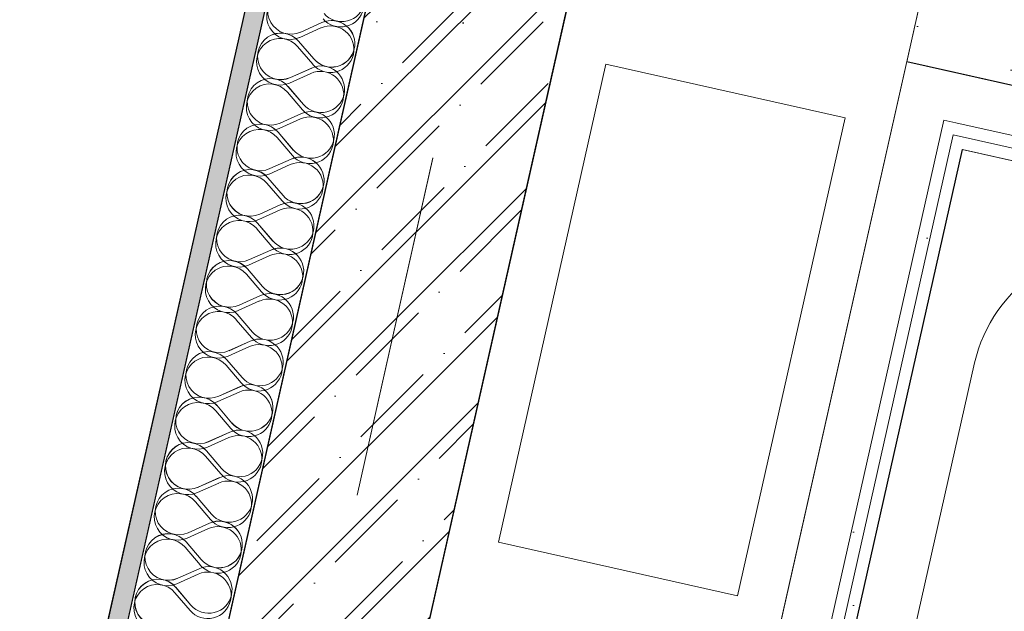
# Model space of a CAD drawing. Header units: millimetres. Extents: x -7145531 to -6681560, y 6117368 to 6219355.
# Tile 42 of 144: x -6935516 to -6934512, y 6137197 to 6137801. Entities that reach past the tile are written whole.
import ezdxf
from ezdxf.enums import TextEntityAlignment as Align

# ---------------------------------------------------------------- set-up
doc = ezdxf.new("R2010")
doc.units = ezdxf.units.MM
doc.header["$MEASUREMENT"] = 0
doc.linetypes.add('Штрихпунктирная', pattern=[670.277762, 352.777767, -176.388884, 0, -141.111112])
for name, color, linetype in [('S - квартира_помещение.АР', 7, 'Continuous'), ('S - МОП.АР', 7, 'Continuous'), ('АР-Мебель_Сантехника.АР', 7, 'Continuous'), ('АР-Стены_внешние_.АР', 7, 'Continuous'), ('АР-Стены_Перегородки_100_.АР', 7, 'Continuous'), ('АР-Стены_Перегородки_межквартирные_200.АР', 7, 'Continuous'), ('АР-Стены_Перегородки_шахты_.АР', 7, 'Continuous'), ('АР-Чертеж-Оси_Осевые размеры.АР', 7, 'Continuous')]:
    doc.layers.add(name, color=color, linetype=linetype)
for name, color, linetype, lineweight in [('АР-Мебель_Сантехника.АР_Ном._пера__101', 252, 'Continuous', 0), ('АР-Стены_внешние_.АР_Ном._пера__1', 7, 'Continuous', 0), ('АР-Стены_Перегородки_100_.АР_Ном._пера__1', 7, 'Continuous', 15), ('АР-Стены_Перегородки_межквартирные_200.АР_Ном._пера__1', 7, 'Continuous', 15), ('АР-Стены_Перегородки_шахты_.АР_Ном._пера__1', 7, 'Continuous', 15), ('АР-Чертеж-Оси_Осевые размеры.АР_Ном._пера__120', 7, 'Continuous', 0), ('ИОС-Шахты и отверстия.АР_Ном._пера__1', 7, 'Continuous', 0)]:
    doc.layers.add(name, color=color, linetype=linetype, lineweight=lineweight)
doc.styles.add('РЎР“Р•РќР•Р\xa0Р\x98Р\xa0_РЎРўР\x98Р›Р¬_3', font='GOTHIC.TTF')
pattern_1 = [(0, (-6566190.34, 6562677.795), (0, 75), [0, -75])]
pattern_2 = [(45, (-6338440.43, 6562625.56), (-111.369318, 111.369318), [0, -105, 0, -157.5]), (110, (-6338090.43, 6562625.56), (148.001588, 53.868173), [0, -77, 0, -133])]

# ---------------------------------------------------------------- blocks, each defined once
blk = doc.blocks.new('Ванна 23[41]_8', base_point=(-7161572.4, 6137906.4))
at = {"layer": 'АР-Мебель_Сантехника.АР_Ном._пера__101', "color": 252, "linetype": 'Continuous', "lineweight": 0, "flags": 128}
blk.add_lwpolyline([(-7162304.2, 6138070.8), (-7162698.6, 6136314.5), (-7161966.9, 6136150.2), (-7161572.4, 6137906.4)], close=True, dxfattribs=at)
blk.add_lwpolyline([(-7161677, 6137714.7, 0.414214), (-7161790.5, 6137893.9), (-7162112.4, 6137966.2, 0.414214), (-7162291.7, 6137852.7), (-7162557.9, 6136667.3, 1), (-7161943.2, 6136529.2)], format="xyb", close=True, dxfattribs=at)
blk = doc.blocks.new('Стена_87_8', base_point=(-7160176.3, 6137710.8))
at = {"layer": 'АР-Стены_Перегородки_100_.АР', "linetype": 'Continuous', "lineweight": 0, "true_color": 0x000000}
h = blk.add_hatch(dxfattribs=at)
h.set_pattern_fill('БУТ__50__0008', color=18, style=0, pattern_type=2)
h.set_pattern_definition([(45, (-6566190.34, 6562677.8), (-169.70563, 169.70563), []), (90, (-6566360.05, 6562847.5), (-216, 0), [0, -144, 0, -216]), (155, (-6566190.34, 6563017.2), (91.285545, 195.76248), [0, -105.6, 0, -182.4])])
h.paths.add_polyline_path([(-7160216.3, 6137760.7), (-7162343.5, 6138238.5), (-7162361, 6138160.4), (-7160233.9, 6137682.7)])
at = {"layer": 'АР-Стены_Перегородки_100_.АР_Ном._пера__1', "color": 7, "linetype": 'Continuous', "lineweight": 15, "flags": 128}
for points in [[(-7162361, 6138160.4), (-7162343.5, 6138238.5)], [(-7162361, 6138160.4), (-7160233.9, 6137682.7)]]:
    blk.add_lwpolyline(points, dxfattribs=at)
blk = doc.blocks.new('Стена_92_8', base_point=(-7162336.6, 6138154.9))
at = {"layer": 'АР-Стены_Перегородки_шахты_.АР', "linetype": 'Continuous', "lineweight": 0, "true_color": 0x000000}
h = blk.add_hatch(dxfattribs=at)
h.set_pattern_fill('ШТУКАТУРКА__ГИПС_03_0008', color=18, style=0, pattern_type=2)
h.set_pattern_definition(pattern_1)
h.paths.add_polyline_path([(-7162325.9, 6138088.5), (-7162313.7, 6138085.7), (-7162323.2, 6138100.7)])
h = blk.add_hatch(dxfattribs=at)
h.set_pattern_fill('ШТУКАТУРКА__ГИПС_03_0008', color=18, style=0, pattern_type=2)
h.set_pattern_definition(pattern_1)
h.paths.add_polyline_path([(-7162323.2, 6138100.7), (-7162313.7, 6138085.7), (-7162311, 6138097.9)])
h = blk.add_hatch(dxfattribs=at)
h.set_pattern_fill('ШТУКАТУРКА__ГИПС_03_0008', color=18, style=0, pattern_type=2)
h.set_pattern_definition(pattern_1)
h.paths.add_polyline_path([(-7162325.9, 6138088.5), (-7162723.8, 6136316.8), (-7162711.3, 6136315.7), (-7162313.7, 6138085.7)])
h = blk.add_hatch(dxfattribs=at)
h.set_pattern_fill('ШТУКАТУРКА__ГИПС_03_0008', color=18, style=0, pattern_type=2)
h.set_pattern_definition(pattern_1)
h.paths.add_polyline_path([(-7162316.5, 6138073.5), (-7162304.3, 6138070.8), (-7162313.7, 6138085.7)])
h = blk.add_hatch(dxfattribs=at)
h.set_pattern_fill('ШТУКАТУРКА__ГИПС_03_0008', color=18, style=0, pattern_type=2)
h.set_pattern_definition(pattern_1)
h.paths.add_polyline_path([(-7162313.7, 6138085.7), (-7162304.3, 6138070.8), (-7162301.5, 6138083)])
h = blk.add_hatch(dxfattribs=at)
h.set_pattern_fill('ШТУКАТУРКА__ГИПС_03_0008', color=18, style=0, pattern_type=2)
h.set_pattern_definition(pattern_1)
h.paths.add_polyline_path([(-7162316.5, 6138073.5), (-7162711.3, 6136315.7), (-7162698.7, 6136314.5), (-7162304.3, 6138070.8)])
at = {"layer": 'АР-Стены_Перегородки_шахты_.АР_Ном._пера__1', "color": 7, "linetype": 'Continuous', "lineweight": 0}
for p, q in [((-7162723.8, 6136316.8), (-7162323.2, 6138100.7)), ((-7162311, 6138097.9), (-7162323.2, 6138100.7)), ((-7162711.3, 6136315.7), (-7162313.7, 6138085.7))]:
    blk.add_line(p, q, dxfattribs=at)
at = {"layer": 'АР-Стены_Перегородки_шахты_.АР_Ном._пера__1', "color": 7, "linetype": 'Continuous', "lineweight": 0, "flags": 128}
for points in [[(-7162361, 6138160.4), (-7162774.1, 6136321.2)], [(-7162361, 6138160.4), (-7162312.2, 6138149.5)], [(-7162698.7, 6136314.5), (-7162304.3, 6138070.8)]]:
    blk.add_lwpolyline(points, dxfattribs=at)
blk = doc.blocks.new('Стена_133_8', base_point=(-7162336.6, 6138154.9))
at = {"layer": 'АР-Стены_Перегородки_шахты_.АР', "linetype": 'Continuous', "lineweight": 0, "true_color": 0x000000}
h = blk.add_hatch(dxfattribs=at)
h.set_pattern_fill('ШТУКАТУРКА__ГИПС_03_0008', color=18, style=0, pattern_type=2)
h.set_pattern_definition(pattern_1)
h.paths.add_polyline_path([(-7162313.7, 6138085.7), (-7160247.6, 6137621.7), (-7160244.8, 6137633.9), (-7162311, 6138097.9)])
h = blk.add_hatch(dxfattribs=at)
h.set_pattern_fill('ШТУКАТУРКА__ГИПС_03_0008', color=18, style=0, pattern_type=2)
h.set_pattern_definition(pattern_1)
h.paths.add_polyline_path([(-7162304.3, 6138070.8), (-7160250.3, 6137609.5), (-7160247.6, 6137621.7), (-7162301.5, 6138083)])
at = {"layer": 'АР-Стены_Перегородки_шахты_.АР_Ном._пера__1', "color": 7, "linetype": 'Continuous', "lineweight": 0}
for p, q in [((-7162311, 6138097.9), (-7162323.2, 6138100.7)), ((-7162311, 6138097.9), (-7160244.8, 6137633.9)), ((-7162313.7, 6138085.7), (-7160247.6, 6137621.7))]:
    blk.add_line(p, q, dxfattribs=at)
at = {"layer": 'АР-Стены_Перегородки_шахты_.АР_Ном._пера__1', "color": 7, "linetype": 'Continuous', "lineweight": 0, "flags": 128}
for points in [[(-7160233.9, 6137682.7), (-7162312.2, 6138149.5)], [(-7162304.3, 6138070.8), (-7160250.3, 6137609.5)]]:
    blk.add_lwpolyline(points, dxfattribs=at)
blk = doc.blocks.new('*X424', base_point=(-6566190.3, 6562677.8))
at = {"layer": 'АР-Стены_внешние_.АР_Ном._пера__1', "color": 7, "linetype": 'Continuous', "lineweight": 0}
for p, q in [((-7162979.1, 6138190.5), (-7162957.4, 6138200.3)), ((-7162981.2, 6138181.2), (-7162965.8, 6138163.1)), ((-7162989.6, 6138144.1), (-7162967.9, 6138153.8)), ((-7162991.7, 6138134.8), (-7162976.2, 6138116.6)), ((-7163000, 6138097.6), (-7162978.3, 6138107.4)), ((-7163002.1, 6138088.3), (-7162986.6, 6138070.2)), ((-7163010.4, 6138051.1), (-7162988.7, 6138060.9)), ((-7163012.5, 6138041.8), (-7162997.1, 6138023.7)), ((-7163020.9, 6138004.7), (-7162999.2, 6138014.4)), ((-7163023, 6137995.4), (-7163007.5, 6137977.3)), ((-7163031.3, 6137958.2), (-7163009.6, 6137968)), ((-7163033.4, 6137948.9), (-7163017.9, 6137930.8)), ((-7163041.7, 6137911.7), (-7163020, 6137921.5)), ((-7163043.8, 6137902.5), (-7163028.4, 6137884.3)), ((-7163052.2, 6137865.3), (-7163030.5, 6137875)), ((-7163054.3, 6137856), (-7163038.8, 6137837.9)), ((-7163062.6, 6137818.8), (-7163040.9, 6137828.6)), ((-7163064.7, 6137809.5), (-7163049.3, 6137791.4)), ((-7163073.1, 6137772.4), (-7163051.3, 6137782.1)), ((-7163075.1, 6137763.1), (-7163059.7, 6137745)), ((-7163083.5, 6137725.9), (-7163061.8, 6137735.7)), ((-7163085.6, 6137716.6), (-7163070.1, 6137698.5)), ((-7163093.9, 6137679.4), (-7163072.2, 6137689.2)), ((-7163096, 6137670.1), (-7163080.6, 6137652)), ((-7163104.4, 6137633), (-7163082.6, 6137642.7)), ((-7163106.4, 6137623.7), (-7163091, 6137605.6))]:
    blk.add_line(p, q, dxfattribs=at)
for centre, start, end in [((-7162988.9, 6138212.2), 40.4718, 294.2116), ((-7162937.2, 6138225), 220.4718, 347.3417), ((-7162947.7, 6138178.6), 347.3417, 114.2116), ((-7162999.3, 6138165.8), 40.4718, 294.2116), ((-7162947.7, 6138178.6), 220.4718, 347.3417), ((-7162958.1, 6138132.1), 347.3417, 114.2116), ((-7163009.8, 6138119.3), 40.4718, 294.2116), ((-7162958.1, 6138132.1), 220.4718, 347.3417), ((-7162968.5, 6138085.6), 347.3417, 114.2116), ((-7163020.2, 6138072.8), 40.4718, 294.2116), ((-7162968.5, 6138085.6), 220.4718, 347.3417), ((-7162979, 6138039.2), 347.3417, 114.2116), ((-7163030.6, 6138026.4), 40.4718, 294.2116), ((-7162979, 6138039.2), 220.4718, 347.3417), ((-7162989.4, 6137992.7), 347.3417, 114.2116), ((-7163041.1, 6137979.9), 40.4718, 294.2116), ((-7162989.4, 6137992.7), 220.4718, 347.3417), ((-7162999.8, 6137946.3), 347.3417, 114.2116), ((-7163051.5, 6137933.5), 40.4718, 294.2116), ((-7162999.8, 6137946.3), 220.4718, 347.3417), ((-7163010.3, 6137899.8), 347.3417, 114.2116), ((-7163061.9, 6137887), 40.4718, 294.2116), ((-7163010.3, 6137899.8), 220.4718, 347.3417), ((-7163020.7, 6137853.3), 347.3417, 114.2116), ((-7163072.4, 6137840.5), 40.4718, 294.2116), ((-7163020.7, 6137853.3), 220.4718, 347.3417), ((-7163031.1, 6137806.9), 347.3417, 114.2116), ((-7163082.8, 6137794.1), 40.4718, 294.2116), ((-7163031.1, 6137806.9), 220.4718, 347.3417), ((-7163041.6, 6137760.4), 347.3417, 114.2116), ((-7163093.3, 6137747.6), 40.4718, 294.2116), ((-7163041.6, 6137760.4), 220.4718, 347.3417), ((-7163052, 6137713.9), 347.3417, 114.2116), ((-7163103.7, 6137701.1), 40.4718, 294.2116), ((-7163052, 6137713.9), 220.4718, 347.3417), ((-7163062.4, 6137667.5), 347.3417, 114.2116), ((-7163114.1, 6137654.7), 40.4718, 294.2116), ((-7163062.4, 6137667.5), 220.4718, 347.3417), ((-7163072.9, 6137621), 347.3417, 114.2116), ((-7163124.6, 6137608.2), 40.4718, 294.2116), ((-7163072.9, 6137621), 220.4718, 347.3417)]:
    blk.add_arc(centre, 23.8, start, end, dxfattribs=at)
blk = doc.blocks.new('Стена_163_8', base_point=(-7164340.2, 6132132.6))
at = {"layer": 'АР-Стены_внешние_.АР', "linetype": 'Continuous', "lineweight": 0, "true_color": 0x000000}
h = blk.add_hatch(dxfattribs=at)
h.set_pattern_fill('ШТУКАТУРКА__ГИПС_01_0008', color=18, style=0, pattern_type=2)
h.set_pattern_definition([(45, (-6566190.34, 6563027.8), (-111.369318, 111.369318), [0, -105, 0, -157.5]), (110, (-6565840.34, 6563027.8), (148.001588, 53.868173), [0, -77, 0, -133])])
h.paths.add_polyline_path([(-7161215.8, 6146317.8), (-7164394.4, 6132165.3), (-7164374.8, 6132160.9), (-7161196.3, 6146313.5)])
at = {"layer": 'АР-Стены_внешние_.АР_Ном._пера__1', "color": 7, "linetype": 'Continuous', "lineweight": 0}
blk.add_line((-7161196.3, 6146313.5), (-7164374.8, 6132160.9), dxfattribs=at)
at = {"layer": 'АР-Стены_внешние_.АР_Ном._пера__1', "color": 7, "linetype": 'Continuous', "lineweight": 0, "flags": 128}
for points in [[(-7161215.8, 6146317.8), (-7164394.4, 6132165.3)], [(-7164277.3, 6132139), (-7161098.7, 6146291.6)]]:
    blk.add_lwpolyline(points, dxfattribs=at)
at = {"layer": 'АР-Стены_внешние_.АР', "color": 7, "lineweight": 0}
blk.add_blockref('*X424', (-6566190.3, 6562677.8), dxfattribs=at)
blk = doc.blocks.new('Стандартный Маркер Сетки[63]_8', base_point=(-7160680.9, 6147693.7))
at = {"layer": 'АР-Чертеж-Оси_Осевые размеры.АР_Ном._пера__120', "color": 7, "linetype": 'Штрихпунктирная', "lineweight": 0}
blk.add_line((-7160787.5, 6147219.2), (-7165571.2, 6125919.8), dxfattribs=at)
at = {"layer": 'АР-Чертеж-Оси_Осевые размеры.АР_Ном._пера__120', "color": 7, "lineweight": 0, "style": 'РЎР“Р•РќР•Р\xa0Р\x98Р\xa0_РЎРўР\x98Р›Р¬_3'}
blk.add_attdef('AC_MarkerText_1', text='', height=350, rotation=347.3417, dxfattribs=at).set_placement((-7165717.5, 6125138.4), align=Align.TOP_CENTER)
blk = doc.blocks.new('Стандартный Маркер Сетки[83]_8', base_point=(-7160680.9, 6147693.7))
at = {"layer": 'АР-Чертеж-Оси_Осевые размеры.АР_Ном._пера__120', "color": 7, "linetype": 'Штрихпунктирная', "lineweight": 0}
blk.add_line((-7160787.5, 6147219.2), (-7165571.2, 6125919.8), dxfattribs=at)
at = {"layer": 'АР-Чертеж-Оси_Осевые размеры.АР_Ном._пера__120', "color": 7, "lineweight": 0, "style": 'РЎР“Р•РќР•Р\xa0Р\x98Р\xa0_РЎРўР\x98Р›Р¬_3'}
blk.add_attdef('AC_MarkerText_1', text='', height=350, rotation=347.3417, dxfattribs=at).set_placement((-7165717.5, 6125138.4), align=Align.TOP_CENTER)
blk = doc.blocks.new('Стена_175_8', base_point=(-7163091.3, 6136961.4))
at = {"layer": 'АР-Стены_внешние_.АР', "linetype": 'Continuous', "lineweight": 0, "true_color": 0x000000}
h = blk.add_hatch(dxfattribs=at)
h.set_pattern_fill('ЖЕЛЕЗОБЕТОН__PROJECT__0008', color=18, style=0, pattern_type=2)
h.set_pattern_definition([(45, (-6566190.34, 6562677.8), (-84.852814, 84.852814), []), (45, (-6566232.77, 6562720.22), (-84.852814, 84.852814), [90, -30, 0, -30])])
h.paths.add_polyline_path([(-7162993.8, 6136939.5), (-7162447.1, 6139373.8), (-7162642.2, 6139417.6), (-7163188.9, 6136983.3)])
at = {"layer": 'АР-Стены_внешние_.АР_Ном._пера__1', "color": 7, "linetype": 'Continuous', "lineweight": 30, "flags": 128}
for points in [[(-7162642.2, 6139417.6), (-7163188.9, 6136983.3)], [(-7162993.8, 6136939.5), (-7162447.1, 6139373.8)]]:
    blk.add_lwpolyline(points, dxfattribs=at)
blk = doc.blocks.new('*X873', base_point=(-6338440.4, 6562275.6))
at = {"layer": 'АР-Стены_Перегородки_межквартирные_200.АР_Ном._пера__1', "color": 7, "linetype": 'Continuous', "lineweight": 0}
for p, q in [((-6935230.2, 6137782.8), (-6935208.5, 6137792.5)), ((-6935232.3, 6137773.5), (-6935216.8, 6137755.4)), ((-6935240.6, 6137736.3), (-6935218.9, 6137746.1)), ((-6935242.7, 6137727), (-6935227.3, 6137708.9)), ((-6935251.1, 6137689.8), (-6935229.3, 6137699.6)), ((-6935253.1, 6137680.6), (-6935237.7, 6137662.4)), ((-6935261.5, 6137643.4), (-6935239.8, 6137653.2)), ((-6935263.6, 6137634.1), (-6935248.1, 6137616)), ((-6935271.9, 6137596.9), (-6935250.2, 6137606.7)), ((-6935274, 6137587.6), (-6935258.6, 6137569.5)), ((-6935282.4, 6137550.5), (-6935260.6, 6137560.2)), ((-6935284.4, 6137541.2), (-6935269, 6137523.1)), ((-6935292.8, 6137504), (-6935271.1, 6137513.8)), ((-6935294.9, 6137494.7), (-6935279.4, 6137476.6)), ((-6935303.2, 6137457.5), (-6935281.5, 6137467.3)), ((-6935305.3, 6137448.2), (-6935289.9, 6137430.1)), ((-6935313.7, 6137411.1), (-6935292, 6137420.8)), ((-6935315.8, 6137401.8), (-6935300.3, 6137383.7)), ((-6935324.1, 6137364.6), (-6935302.4, 6137374.4)), ((-6935326.2, 6137355.3), (-6935310.7, 6137337.2)), ((-6935334.5, 6137318.2), (-6935312.8, 6137327.9)), ((-6935336.6, 6137308.9), (-6935321.2, 6137290.7)), ((-6935345, 6137271.7), (-6935323.3, 6137281.5)), ((-6935347.1, 6137262.4), (-6935331.6, 6137244.3)), ((-6935355.4, 6137225.2), (-6935333.7, 6137235)), ((-6935357.5, 6137215.9), (-6935342, 6137197.8))]:
    blk.add_line(p, q, dxfattribs=at)
for centre, start, end in [((-6935240, 6137804.5), 40.4725, 294.2123), ((-6935188.3, 6137817.3), 220.4725, 347.3424), ((-6935198.7, 6137770.8), 347.3424, 114.2123), ((-6935250.4, 6137758), 40.4725, 294.2123), ((-6935198.7, 6137770.8), 220.4725, 347.3424), ((-6935209.1, 6137724.4), 347.3424, 114.2123), ((-6935260.8, 6137711.6), 40.4725, 294.2123), ((-6935209.1, 6137724.4), 220.4725, 347.3424), ((-6935219.6, 6137677.9), 347.3424, 114.2123), ((-6935271.3, 6137665.1), 40.4725, 294.2123), ((-6935219.6, 6137677.9), 220.4725, 347.3424), ((-6935230, 6137631.4), 347.3424, 114.2123), ((-6935281.7, 6137618.6), 40.4725, 294.2123), ((-6935230, 6137631.4), 220.4725, 347.3424), ((-6935240.4, 6137585), 347.3424, 114.2123), ((-6935292.1, 6137572.2), 40.4725, 294.2123), ((-6935240.4, 6137585), 220.4725, 347.3424), ((-6935250.9, 6137538.5), 347.3424, 114.2123), ((-6935302.6, 6137525.7), 40.4725, 294.2123), ((-6935250.9, 6137538.5), 220.4725, 347.3424), ((-6935261.3, 6137492), 347.3424, 114.2123), ((-6935313, 6137479.3), 40.4725, 294.2123), ((-6935261.3, 6137492), 220.4725, 347.3424), ((-6935271.8, 6137445.6), 347.3424, 114.2123), ((-6935323.4, 6137432.8), 40.4725, 294.2123), ((-6935271.8, 6137445.6), 220.4725, 347.3424), ((-6935282.2, 6137399.1), 347.3424, 114.2123), ((-6935333.9, 6137386.3), 40.4725, 294.2123), ((-6935282.2, 6137399.1), 220.4725, 347.3424), ((-6935292.6, 6137352.7), 347.3424, 114.2123), ((-6935344.3, 6137339.9), 40.4725, 294.2123), ((-6935292.6, 6137352.7), 220.4725, 347.3424), ((-6935303.1, 6137306.2), 347.3424, 114.2123), ((-6935354.7, 6137293.4), 40.4725, 294.2123), ((-6935303.1, 6137306.2), 220.4725, 347.3424), ((-6935313.5, 6137259.7), 347.3424, 114.2123), ((-6935365.2, 6137246.9), 40.4725, 294.2123), ((-6935313.5, 6137259.7), 220.4725, 347.3424), ((-6935323.9, 6137213.3), 347.3424, 114.2123), ((-6935375.6, 6137200.5), 40.4725, 294.2123), ((-6935323.9, 6137213.3), 220.4725, 347.3424)]:
    blk.add_arc(centre, 23.8, start, end, dxfattribs=at)
blk = doc.blocks.new('Стена_258_3', base_point=(-6933461.3, 6145935.1))
at = {"layer": 'АР-Стены_Перегородки_межквартирные_200.АР', "linetype": 'Continuous', "lineweight": 0, "true_color": 0x000000}
h = blk.add_hatch(dxfattribs=at)
h.set_pattern_fill('ШТУКАТУРКА__ГИПС_01_0003', color=18, style=0, pattern_type=2)
h.set_pattern_definition(pattern_2)
h.paths.add_polyline_path([(-6933465.7, 6145915.6), (-6936644.1, 6131763), (-6936624.6, 6131758.6), (-6933446.2, 6145911.2)])
at = {"layer": 'АР-Стены_Перегородки_межквартирные_200.АР_Ном._пера__1', "color": 7, "linetype": 'Continuous', "lineweight": 0}
blk.add_line((-6933446.2, 6145911.2), (-6936624.6, 6131758.6), dxfattribs=at)
at = {"layer": 'АР-Стены_Перегородки_межквартирные_200.АР_Ном._пера__1', "color": 7, "linetype": 'Continuous', "lineweight": 0, "flags": 128}
for points in [[(-6933465.7, 6145915.6), (-6936644.1, 6131763)], [(-6936527, 6131736.7), (-6933348.6, 6145889.3)]]:
    blk.add_lwpolyline(points, dxfattribs=at)
at = {"layer": 'АР-Стены_Перегородки_межквартирные_200.АР', "color": 7, "lineweight": 0}
blk.add_blockref('*X873', (-6338440.4, 6562275.6), dxfattribs=at)
blk = doc.blocks.new('*X876', base_point=(-6338440.4, 6562275.6))
at = {"layer": 'АР-Стены_внешние_.АР_Ном._пера__1', "color": 7, "linetype": 'Continuous', "lineweight": 0}
for p, q in [((-6935229.2, 6137788.3), (-6935207.5, 6137798)), ((-6935231.3, 6137779), (-6935215.9, 6137760.9)), ((-6935239.7, 6137741.8), (-6935217.9, 6137751.6)), ((-6935241.8, 6137732.5), (-6935226.3, 6137714.4)), ((-6935250.1, 6137695.3), (-6935228.4, 6137705.1)), ((-6935252.2, 6137686.1), (-6935236.7, 6137667.9)), ((-6935260.5, 6137648.9), (-6935238.8, 6137658.7)), ((-6935262.6, 6137639.6), (-6935247.2, 6137621.5)), ((-6935271, 6137602.4), (-6935249.3, 6137612.2)), ((-6935273.1, 6137593.1), (-6935257.6, 6137575)), ((-6935281.4, 6137556), (-6935259.7, 6137565.7)), ((-6935283.5, 6137546.7), (-6935268, 6137528.6)), ((-6935291.8, 6137509.5), (-6935270.1, 6137519.3)), ((-6935293.9, 6137500.2), (-6935278.5, 6137482.1)), ((-6935302.3, 6137463), (-6935280.6, 6137472.8)), ((-6935304.4, 6137453.7), (-6935288.9, 6137435.6)), ((-6935312.7, 6137416.6), (-6935291, 6137426.3)), ((-6935314.8, 6137407.3), (-6935299.3, 6137389.2)), ((-6935323.1, 6137370.1), (-6935301.4, 6137379.9)), ((-6935325.2, 6137360.8), (-6935309.8, 6137342.7)), ((-6935333.6, 6137323.7), (-6935311.9, 6137333.4)), ((-6935335.7, 6137314.4), (-6935320.2, 6137296.3)), ((-6935344, 6137277.2), (-6935322.3, 6137287)), ((-6935346.1, 6137267.9), (-6935330.6, 6137249.8)), ((-6935354.4, 6137230.7), (-6935332.7, 6137240.5)), ((-6935356.5, 6137221.4), (-6935341.1, 6137203.3))]:
    blk.add_line(p, q, dxfattribs=at)
for centre, start, end in [((-6935239, 6137810), 40.4718, 294.2116), ((-6935187.3, 6137822.8), 220.4718, 347.3417), ((-6935197.7, 6137776.3), 347.3417, 114.2116), ((-6935249.4, 6137763.5), 40.4718, 294.2116), ((-6935197.7, 6137776.3), 220.4718, 347.3417), ((-6935208.2, 6137729.9), 347.3417, 114.2116), ((-6935259.9, 6137717.1), 40.4718, 294.2116), ((-6935208.2, 6137729.9), 220.4718, 347.3417), ((-6935218.6, 6137683.4), 347.3417, 114.2116), ((-6935270.3, 6137670.6), 40.4718, 294.2116), ((-6935218.6, 6137683.4), 220.4718, 347.3417), ((-6935229.1, 6137636.9), 347.3417, 114.2116), ((-6935280.7, 6137624.1), 40.4718, 294.2116), ((-6935229.1, 6137636.9), 220.4718, 347.3417), ((-6935239.5, 6137590.5), 347.3417, 114.2116), ((-6935291.2, 6137577.7), 40.4718, 294.2116), ((-6935239.5, 6137590.5), 220.4718, 347.3417), ((-6935249.9, 6137544), 347.3417, 114.2116), ((-6935301.6, 6137531.2), 40.4718, 294.2116), ((-6935249.9, 6137544), 220.4718, 347.3417), ((-6935260.4, 6137497.6), 347.3417, 114.2116), ((-6935312, 6137484.8), 40.4718, 294.2116), ((-6935260.4, 6137497.6), 220.4718, 347.3417), ((-6935270.8, 6137451.1), 347.3417, 114.2116), ((-6935322.5, 6137438.3), 40.4718, 294.2116), ((-6935270.8, 6137451.1), 220.4718, 347.3417), ((-6935281.2, 6137404.6), 347.3417, 114.2116), ((-6935332.9, 6137391.8), 40.4718, 294.2116), ((-6935281.2, 6137404.6), 220.4718, 347.3417), ((-6935291.7, 6137358.2), 347.3417, 114.2116), ((-6935343.3, 6137345.4), 40.4718, 294.2116), ((-6935291.7, 6137358.2), 220.4718, 347.3417), ((-6935302.1, 6137311.7), 347.3417, 114.2116), ((-6935353.8, 6137298.9), 40.4718, 294.2116), ((-6935302.1, 6137311.7), 220.4718, 347.3417), ((-6935312.5, 6137265.2), 347.3417, 114.2116), ((-6935364.2, 6137252.4), 40.4718, 294.2116), ((-6935312.5, 6137265.2), 220.4718, 347.3417), ((-6935323, 6137218.8), 347.3417, 114.2116), ((-6935374.6, 6137206), 40.4718, 294.2116), ((-6935323, 6137218.8), 220.4718, 347.3417)]:
    blk.add_arc(centre, 23.8, start, end, dxfattribs=at)
blk = doc.blocks.new('Стена_259_3', base_point=(-6936590.3, 6131730.4))
at = {"layer": 'АР-Стены_внешние_.АР', "linetype": 'Continuous', "lineweight": 0, "true_color": 0x000000}
h = blk.add_hatch(dxfattribs=at)
h.set_pattern_fill('ШТУКАТУРКА__ГИПС_01_0003', color=18, style=0, pattern_type=2)
h.set_pattern_definition(pattern_2)
h.paths.add_polyline_path([(-6933465.9, 6145915.6), (-6936644.4, 6131763), (-6936624.9, 6131758.7), (-6933446.3, 6145911.2)])
at = {"layer": 'АР-Стены_внешние_.АР_Ном._пера__1', "color": 7, "linetype": 'Continuous', "lineweight": 0}
blk.add_line((-6933446.3, 6145911.2), (-6936624.9, 6131758.7), dxfattribs=at)
at = {"layer": 'АР-Стены_внешние_.АР_Ном._пера__1', "color": 7, "linetype": 'Continuous', "lineweight": 0, "flags": 128}
for points in [[(-6933465.9, 6145915.6), (-6936644.4, 6131763)], [(-6936527.4, 6131736.7), (-6933348.8, 6145889.3)]]:
    blk.add_lwpolyline(points, dxfattribs=at)
at = {"layer": 'АР-Стены_внешние_.АР', "color": 7, "lineweight": 0}
blk.add_blockref('*X876', (-6338440.4, 6562275.6), dxfattribs=at)
blk = doc.blocks.new('Стандартный Маркер Сетки[130]_3', base_point=(-6932931, 6147291.5))
at = {"layer": 'АР-Чертеж-Оси_Осевые размеры.АР_Ном._пера__120', "color": 7, "linetype": 'Штрихпунктирная', "lineweight": 0}
blk.add_line((-6933037.6, 6146816.9), (-6937821.3, 6125517.5), dxfattribs=at)
at = {"layer": 'АР-Чертеж-Оси_Осевые размеры.АР_Ном._пера__120', "color": 7, "lineweight": 0, "style": 'РЎР“Р•РќР•Р\xa0Р\x98Р\xa0_РЎРўР\x98Р›Р¬_3'}
blk.add_attdef('AC_MarkerText_1', text='', height=350, rotation=347.3417, dxfattribs=at).set_placement((-6937967.6, 6124736.2), align=Align.TOP_CENTER)
blk = doc.blocks.new('Стандартный Маркер Сетки[143]_3', base_point=(-6932931, 6147291.5))
at = {"layer": 'АР-Чертеж-Оси_Осевые размеры.АР_Ном._пера__120', "color": 7, "linetype": 'Штрихпунктирная', "lineweight": 0}
blk.add_line((-6933037.6, 6146816.9), (-6937821.3, 6125517.5), dxfattribs=at)
at = {"layer": 'АР-Чертеж-Оси_Осевые размеры.АР_Ном._пера__120', "color": 7, "lineweight": 0, "style": 'РЎР“Р•РќР•Р\xa0Р\x98Р\xa0_РЎРўР\x98Р›Р¬_3'}
blk.add_attdef('AC_MarkerText_1', text='', height=350, rotation=347.3417, dxfattribs=at).set_placement((-6937967.6, 6124736.2), align=Align.TOP_CENTER)
blk = doc.blocks.new('Стена_269_3', base_point=(-6935341.4, 6136559.2))
at = {"layer": 'АР-Стены_внешние_.АР', "linetype": 'Continuous', "lineweight": 0, "true_color": 0x000000}
h = blk.add_hatch(dxfattribs=at)
h.set_pattern_fill('ЖЕЛЕЗОБЕТОН__PROJECT__0003', color=18, style=0, pattern_type=2)
h.set_pattern_definition([(45, (-6338440.43, 6562275.56), (-84.852814, 84.852814), []), (45, (-6338482.86, 6562317.98), (-84.852814, 84.852814), [90, -30, 0, -30])])
h.paths.add_polyline_path([(-6935243.9, 6136537.3), (-6934697.2, 6138971.5), (-6934892.3, 6139015.3), (-6935439, 6136581.1)])
at = {"layer": 'АР-Стены_внешние_.АР_Ном._пера__1', "color": 7, "linetype": 'Continuous', "lineweight": 30, "flags": 128}
for points in [[(-6934892.3, 6139015.3), (-6935439, 6136581.1)], [(-6935243.9, 6136537.3), (-6934697.2, 6138971.5)]]:
    blk.add_lwpolyline(points, dxfattribs=at)

msp = doc.modelspace()

# ---------------------------------------------------------------- linework, layer by layer
at = {"layer": 'S - квартира_помещение.АР', "color": 254, "linetype": 'Continuous', "lineweight": 0, "true_color": 0xd8d8d8, "flags": 128}
msp.add_lwpolyline([(-6934948.8, 6135912.3), (-6932894.8, 6135451), (-6932500.4, 6137207.3), (-6934554.4, 6137668.6), (-6934720.9, 6136927)], close=True, dxfattribs=at)
at = {"layer": 'S - МОП.АР', "color": 254, "linetype": 'Continuous', "lineweight": 0, "true_color": 0xd1c7d6, "flags": 128}
msp.add_lwpolyline([(-6954335.9, 6152155.6), (-6957846.3, 6136524.6), (-6950519, 6134879), (-6950271.3, 6135981.7), (-6950027.1, 6135926.9), (-6950274.8, 6134824.2), (-6946937.8, 6134074.8), (-6936644.3, 6131762.8), (-6933465.7, 6145915.6)], dxfattribs=at)
at = {"layer": 'ИОС-Шахты и отверстия.АР_Ном._пера__1', "color": 7, "linetype": 'Continuous', "lineweight": 0}
for points in [[(-6934540.9, 6138070.4), (-6934931, 6136333.7), (-6935272.4, 6136410.4), (-6934882.3, 6138147)], [(-6934674, 6137700.7), (-6934783.6, 6137212.9), (-6935027.5, 6137267.6), (-6934917.9, 6137755.5)]]:
    msp.add_lwpolyline(points, close=True, dxfattribs=at)

# ---------------------------------------------------------------- block references
at = {"layer": 'АР-Мебель_Сантехника.АР', "color": 252, "linetype": 'Continuous', "lineweight": 0}
msp.add_blockref('Ванна 23[41]_8', (-6933822.5, 6137504.2), dxfattribs=at)
at = {"layer": 'АР-Стены_внешние_.АР', "color": 7, "lineweight": 0}
for name, p in [('Стена_163_8', (-6936590.3, 6131730.4)), ('Стена_259_3', (-6936590.3, 6131730.4)), ('Стена_175_8', (-6935341.4, 6136559.2)), ('Стена_269_3', (-6935341.4, 6136559.2))]:
    msp.add_blockref(name, p, dxfattribs=at)
at = {"layer": 'АР-Стены_Перегородки_100_.АР', "color": 7, "lineweight": 0}
msp.add_blockref('Стена_87_8', (-6932426.4, 6137308.5), dxfattribs=at)
at = {"layer": 'АР-Стены_Перегородки_межквартирные_200.АР', "color": 7, "lineweight": 0}
msp.add_blockref('Стена_258_3', (-6933461.3, 6145935.1), dxfattribs=at)
at = {"layer": 'АР-Стены_Перегородки_шахты_.АР', "color": 7, "lineweight": 0}
for name in ['Стена_92_8', 'Стена_133_8']:
    msp.add_blockref(name, (-6934586.7, 6137752.7), dxfattribs=at)
at = {"layer": 'АР-Чертеж-Оси_Осевые размеры.АР', "color": 8, "linetype": 'Continuous', "lineweight": 15}
for name in ['Стандартный Маркер Сетки[63]_8', 'Стандартный Маркер Сетки[83]_8', 'Стандартный Маркер Сетки[130]_3', 'Стандартный Маркер Сетки[143]_3']:
    msp.add_blockref(name, (-6932931, 6147291.5), dxfattribs=at)

doc.saveas('drawing.dxf')
